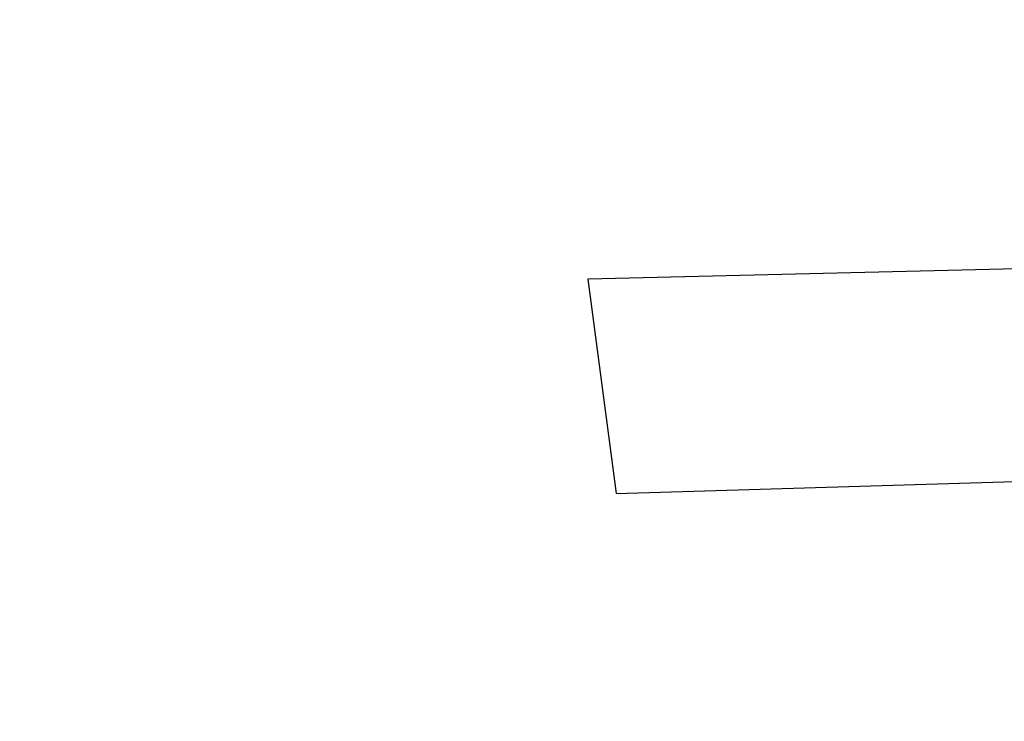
# Model space of a CAD drawing. Header units: millimetres. Extents: x -290717 to 520720, y -88450 to 287762.
# Tile 170 of 256: x -284627 to -220841, y 236583 to 282025. Entities that reach past the tile are written whole.
import ezdxf

# ---------------------------------------------------------------- set-up
doc = ezdxf.new("R2010")
doc.units = ezdxf.units.MM
doc.linetypes.add('IMPORT-UG_ELEC_STREET LIGHTING_QLB2 _2_', pattern=[2700, 1500, -300, 0, -250, 150, -300, 0, -200])
doc.layers.add('12333-PUM-2D-U-0001-C01 - Rev2_REVIT IMPORT_dwg', color=7, linetype='Continuous', lineweight=9, true_color=0x767676)
doc.layers.add('PUM-SURVEY BOUNDARY_EXTENT', color=190, linetype='Continuous', lineweight=25, true_color=0x7f00ff)

# ---------------------------------------------------------------- blocks, each defined once
blk = doc.blocks.new('12333-PUM-2D-U-0001-C01 - Rev2_REVIT IMPORT_dwg-1620468-Site Location Plan Existing')
at = {"layer": 'PUM-SURVEY BOUNDARY_EXTENT', "color": 201, "true_color": 0xd4aaff, "flags": 128}
blk.add_lwpolyline([(398947, 219226), (361065, 201697), (253020, 166563), (238979, 183340), (207851, 192933), (181882, 199208), (127766, 208632), (83230, 209506), (17732, 209070), (19322, 195161), (47320, 195520), (51595, 181823), (51019, 144085), (50538, 139735), (11069, 147832), (-5120, 154966), (-17799, 159562), (-19951, 159515)], dxfattribs=at)

msp = doc.modelspace()

# ---------------------------------------------------------------- block references
at = {"layer": '12333-PUM-2D-U-0001-C01 - Rev2_REVIT IMPORT_dwg', "color": 254, "linetype": 'IMPORT-UG_ELEC_STREET LIGHTING_QLB2 _2_', "true_color": 0xffd4d4, "rotation": 0.9999999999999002}
msp.add_blockref('12333-PUM-2D-U-0001-C01 - Rev2_REVIT IMPORT_dwg-1620468-Site Location Plan Existing', (-261895, 55870), dxfattribs=at)

doc.saveas('drawing.dxf')
